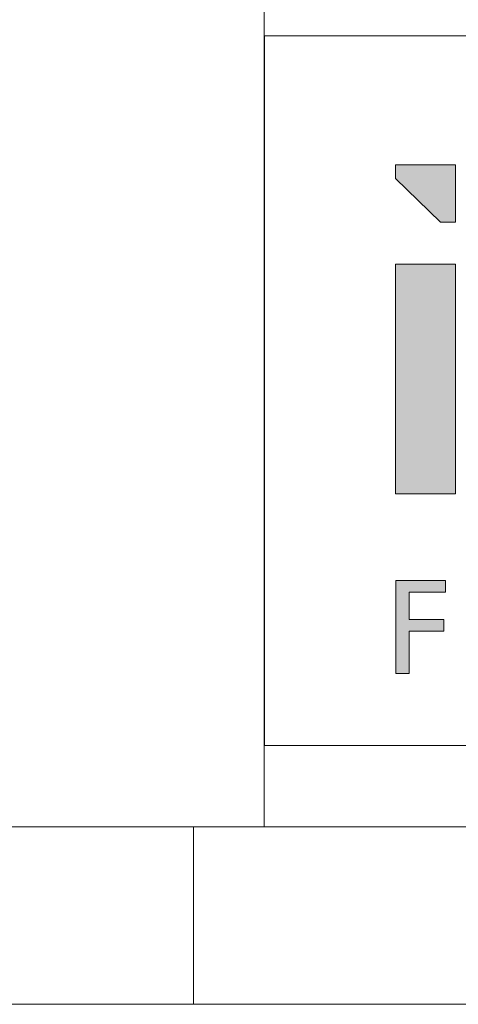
# Model space of a CAD drawing. Header units: millimetres. Extents: x 136540 to 167986, y -130244 to -107782.
# Tile 3 of 14: x 157473 to 158151, y -130244 to -128724. Entities that reach past the tile are written whole.
import ezdxf

# ---------------------------------------------------------------- set-up
doc = ezdxf.new("R2010")
doc.units = ezdxf.units.MM
doc.header["$LTSCALE"] = 0.25

# ---------------------------------------------------------------- blocks, each defined once
blk = doc.blocks.new('cajetin')
at = {"color": 7, "linetype": 'Continuous', "lineweight": 18}
for p, q in [((853.5, 7.5), (7.5, 7.5)), ((580.5, 7.5), (580.5, 0)), ((861, 0), (0, 0))]:
    blk.add_line(p, q, dxfattribs=at)
blk = doc.blocks.new('LOGO_sombreado')
at = {"linetype": 'Continuous'}
for points in [[(5.379, 14.745), (5.379, 16.368), (3.691, 16.368), (3.691, 15.977), (4.956, 14.745)], [(5.379, 13.567), (3.691, 13.567), (3.691, 7.09), (5.379, 7.09)], [(4.078, 4.32), (5.1, 4.32), (5.1, 4.651), (3.702, 4.651), (3.702, 2.023), (4.078, 2.023), (4.078, 3.22), (5.054, 3.22), (5.054, 3.551), (4.078, 3.551)], [(4.078, 4.32), (5.1, 4.32), (5.1, 4.651), (3.702, 4.651), (3.702, 2.023), (4.078, 2.023), (4.078, 3.22), (5.054, 3.22), (5.054, 3.551), (4.078, 3.551)]]:
    blk.add_hatch(color=7, dxfattribs=at).paths.add_polyline_path(points, flags=0)
at = {"color": 7, "linetype": 'Continuous', "lineweight": 18}
for p, q in [((0, 20), (0, 0)), ((0, 20), (72.5, 20)), ((3.691, 16.368), (3.691, 15.977)), ((5.379, 16.368), (3.691, 16.368)), ((5.379, 16.368), (5.379, 14.745)), ((3.691, 15.977), (4.956, 14.745)), ((4.956, 14.745), (5.379, 14.745)), ((3.691, 7.09), (3.691, 13.567)), ((3.691, 13.567), (5.379, 13.567)), ((5.379, 13.567), (5.379, 7.09)), ((5.379, 7.09), (3.691, 7.09)), ((3.702, 2.023), (3.702, 4.651)), ((3.702, 4.651), (5.1, 4.651)), ((3.702, 2.023), (3.702, 4.651)), ((5.1, 4.651), (5.1, 4.32)), ((4.078, 4.32), (4.078, 3.551)), ((5.1, 4.32), (4.078, 4.32)), ((4.078, 3.551), (5.054, 3.551)), ((5.054, 3.551), (5.054, 3.22)), ((5.054, 3.22), (4.078, 3.22)), ((4.078, 3.22), (4.078, 2.023)), ((4.078, 2.023), (3.702, 2.023)), ((0, 0), (72.5, 0))]:
    blk.add_line(p, q, dxfattribs=at)

msp = doc.modelspace()

# ---------------------------------------------------------------- linework, layer by layer
at = {"color": 7, "linetype": 'Continuous', "lineweight": 18}
for p, q in [((157851.2, -127505.1), (157851.2, -129970.4)), ((157851.2, -129970.4), (167712.5, -129970.4))]:
    msp.add_line(p, q, dxfattribs=at)

# ---------------------------------------------------------------- block references
at = {"xscale": 36.5234375, "yscale": 36.5234375, "zscale": 36.5234375}
msp.add_blockref('cajetin', (136539.8, -130244.4), dxfattribs=at)
at = {"color": 7, "linetype": 'Continuous', "xscale": 54.78515625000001, "yscale": 54.78515625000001, "zscale": 54.78515625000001}
msp.add_blockref('LOGO_sombreado', (157851.7, -129844.6), dxfattribs=at)

doc.saveas('drawing.dxf')
